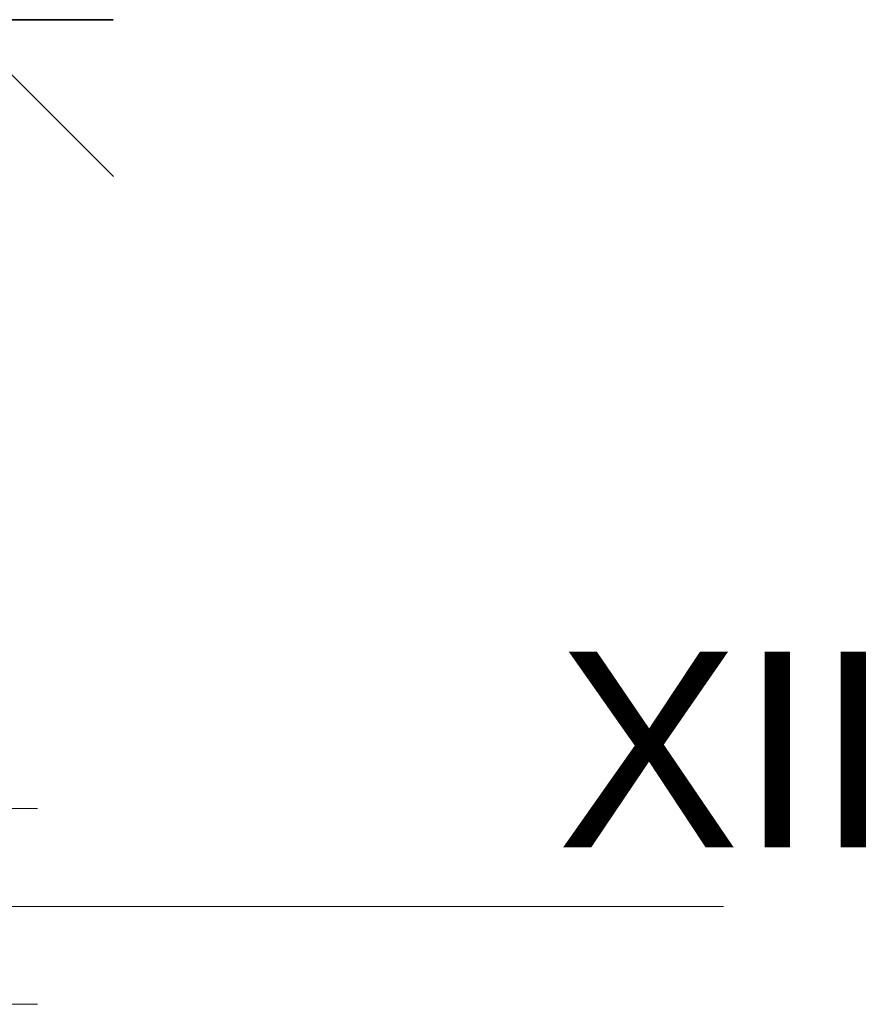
# Model space of a CAD drawing. Header units: centimetres. Extents: x -1434 to 23895, y -8842 to 3590.
# Tile 22 of 75: x -362 to -234, y 1353 to 1504. Entities that reach past the tile are written whole.
import ezdxf

# ---------------------------------------------------------------- set-up
doc = ezdxf.new("R2010")
doc.units = ezdxf.units.CM
doc.linetypes.add('Oś', pattern=[222.25, 127, -31.75, 31.75, -31.75])
doc.linetypes.add('Ukryte', pattern=[71.438, 47.625, -23.813])
for name, color, linetype, lineweight in [('A-DETL-HDLN', 90, 'Ukryte', 9), ('A-DETL-MEDM', 33, 'Continuous', 13), ('A-DETL-WIDE', 214, 'Continuous', 35), ('S-GRID', 1, 'Continuous', 13), ('S-GRID-IDEN', 1, 'Continuous', 13)]:
    doc.layers.add(name, color=color, linetype=linetype, lineweight=lineweight)
doc.styles.add('Arial_3', font='arial.ttf', dxfattribs={"height": 30})

msp = doc.modelspace()

# ---------------------------------------------------------------- linework, layer by layer
at = {"layer": 'A-DETL-HDLN'}
for p, q in [((-1192.62, 1383.33), (-342.26, 1383.33)), ((-1192.62, 1353.33), (-342.26, 1353.33))]:
    msp.add_line(p, q, dxfattribs=at)
at = {"layer": 'A-DETL-MEDM'}
msp.add_line((-371.62, 1504.23), (-347.58, 1480.19), dxfattribs=at)
at = {"layer": 'A-DETL-WIDE'}
msp.add_line((-347.62, 1504.23), (-393.63, 1504.23), dxfattribs=at)
at = {"layer": 'S-GRID', "linetype": 'Oś'}
msp.add_line((-254.1, 1368.33), (-1332.74, 1368.33), dxfattribs=at)

# ---------------------------------------------------------------- texts
at = {"layer": 'S-GRID-IDEN', "insert": (-253.98, 1392.39), "char_height": 30, "width": 51.6, "attachment_point": 5, "line_spacing_factor": 0.936439, "style": 'Arial_3'}
msp.add_mtext('\\pxqc,t4.23333,8.46667,12.7,16.93333,21.16667,25.4,29.63333,33.86667,38.1,42.33333,46.56667,50.8,55.03333,59.26667,63.5,67.73333,71.96667,76.2,80.43333,84.66667,88.9,93.13333,97.36667,101.6,105.83333,110.06667,114.3,118.53333,122.76667,127,131.23333,135.46667;{XII}', dxfattribs=at)

doc.saveas('drawing.dxf')
